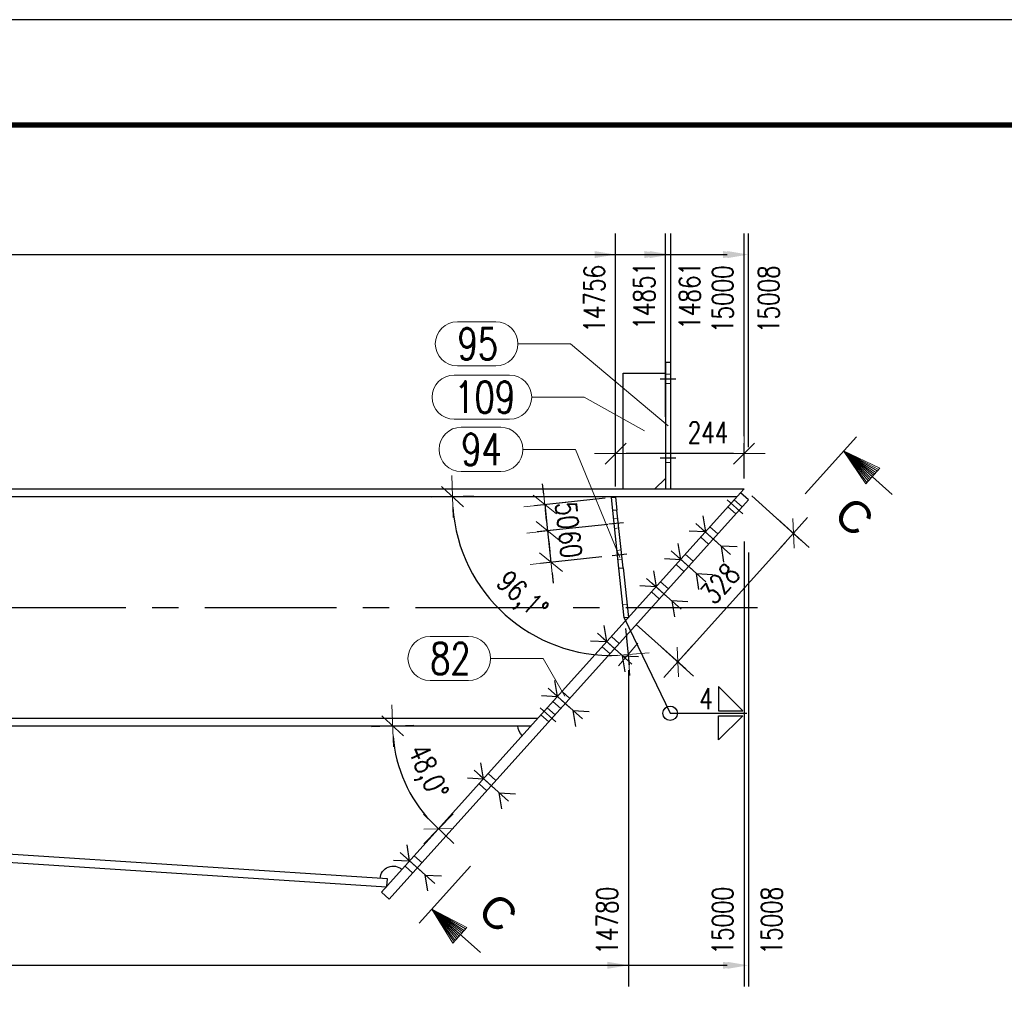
# Model space of a CAD drawing. Header units: millimetres. Extents: x 3528 to 4122, y 12541 to 12988.
# Tile 46 of 47: x 3882 to 3976, y 12868 to 12961. Entities that reach past the tile are written whole.
import ezdxf

# ---------------------------------------------------------------- set-up
doc = ezdxf.new("R2010")
doc.units = ezdxf.units.MM
doc.header["$LTSCALE"] = 10
doc.linetypes.add('HIDDEN', pattern=[0.375, 0.25, -0.125])
doc.linetypes.add('MITTE', pattern=[2, 1.25, -0.25, 0.25, -0.25])
doc.layers.get('Defpoints').update_dxf_attribs({"color": 1})
doc.layers.add('_FORMATKA', color=8, linetype='Continuous', plot=False)
for name, color, linetype, lineweight in [('_RAMKA', 7, 'Continuous', 35), ('PS_DIM', 4, 'Continuous', 13), ('PS_Hidden', 2, 'HIDDEN', 9), ('PS_Pos', 1, 'Continuous', 15), ('PS_SOLID', 7, 'Continuous', 30), ('PS_TEXT', 3, 'Continuous', 18)]:
    doc.layers.add(name, color=color, linetype=linetype, lineweight=lineweight)
for name, color, linetype in [('PS_BOLT', 4, 'Continuous'), ('PS_MID', 5, 'MITTE'), ('PS_SHAPE', 3, 'Continuous'), ('PS_WELD', 1, 'Continuous')]:
    doc.layers.add(name, color=color, linetype=linetype)
doc.styles.add('ARIAL', font='arial.ttf')
doc.styles.add('ROMANS', font='romans.shx', dxfattribs={"width": 0.8})
doc.styles.add('simplex', font='simplex.shx', dxfattribs={"width": 0.75})
doc.dimstyles.new('1_20_GŁ_DS1-LS20', dxfattribs={"dimtxt": 2, "dimasz": 2, "dimexe": 2, "dimexo": 5, "dimgap": 1, "dimtad": 1, "dimjust": 4, "dimdec": 0, "dimlfac": 20, "dimtxsty": 'simplex', "dimblk1": 'NONE', "dimsah": 1, "dimcen": 2, "dimclrd": 256, "dimclre": 256, "dimclrt": 4, "dimadec": 1, "dimazin": 0, "dimtfac": 1, "dimtdec": 0, "dimtmove": 2, "dimatfit": 3, "dimfxl": 1, "dimarcsym": 0})
doc.dimstyles.new('1_20_SC', dxfattribs={"dimtxt": 2, "dimasz": 1, "dimexe": 1, "dimexo": 1, "dimgap": 1, "dimtad": 1, "dimdec": 0, "dimlfac": 20, "dimtxsty": 'simplex', "dimblk": 'dimznak', "dimcen": 2, "dimclrd": 256, "dimclre": 256, "dimclrt": 4, "dimadec": 1, "dimazin": 0, "dimtfac": 1, "dimtdec": 0, "dimtix": 1, "dimtmove": 2, "dimatfit": 3, "dimldrblk": 'dim-grot', "dimfxl": 1, "dimarcsym": 0})

# ---------------------------------------------------------------- blocks, each defined once
blk = doc.blocks.new('*D24')
at = {"layer": 'Defpoints', "color": 0, "transparency": 16777216}
for p in [(3938.848, 12938.917), (3938.848, 12915.894), (3585.581, 12894.172)]:
    blk.add_point(p, dxfattribs=at)
at = {"layer": 'PS_DIM', "lineweight": -2, "transparency": 16777216}
for p, q in [((3585.581, 12899.172), (3585.581, 12940.917)), ((3938.848, 12920.894), (3938.848, 12940.917)), ((3585.581, 12938.917), (3936.848, 12938.917))]:
    blk.add_line(p, q, dxfattribs=at)
at = {"layer": 'PS_DIM', "transparency": 16777216}
blk.add_solid([(3936.848, 12939.251), (3936.848, 12938.584), (3938.848, 12938.917)], dxfattribs=at)
at = {"layer": 'PS_DIM', "color": 4, "transparency": 16777216, "insert": (3936.828, 12934.719), "char_height": 2, "attachment_point": 5, "rotation": 90, "style": 'simplex'}
blk.add_mtext('14756', dxfattribs=at)
blk = doc.blocks.new('_None')
blk = doc.blocks.new('*D25')
at = {"layer": 'Defpoints', "color": 0, "transparency": 16777216}
for p in [(3943.581, 12938.917), (3943.581, 12918.508), (3585.581, 12894.172)]:
    blk.add_point(p, dxfattribs=at)
at = {"layer": 'PS_DIM', "lineweight": -2, "transparency": 16777216}
for p, q in [((3585.581, 12899.172), (3585.581, 12940.917)), ((3943.581, 12923.508), (3943.581, 12940.917)), ((3585.581, 12938.917), (3941.581, 12938.917))]:
    blk.add_line(p, q, dxfattribs=at)
at = {"layer": 'PS_DIM', "transparency": 16777216}
blk.add_solid([(3941.581, 12939.251), (3941.581, 12938.584), (3943.581, 12938.917)], dxfattribs=at)
at = {"layer": 'PS_DIM', "color": 4, "transparency": 16777216, "insert": (3941.561, 12935.004), "char_height": 2, "attachment_point": 5, "rotation": 90, "style": 'simplex'}
blk.add_mtext('14851', dxfattribs=at)
blk = doc.blocks.new('*D26')
at = {"layer": 'Defpoints', "color": 0, "transparency": 16777216}
for p in [(3944.081, 12938.917), (3944.081, 12918.447), (3585.581, 12894.172)]:
    blk.add_point(p, dxfattribs=at)
at = {"layer": 'PS_DIM', "lineweight": -2, "transparency": 16777216}
for p, q in [((3585.581, 12899.172), (3585.581, 12940.917)), ((3944.081, 12923.447), (3944.081, 12940.917)), ((3585.581, 12938.917), (3942.081, 12938.917))]:
    blk.add_line(p, q, dxfattribs=at)
at = {"layer": 'PS_DIM', "transparency": 16777216}
blk.add_solid([(3942.081, 12939.251), (3942.081, 12938.584), (3944.081, 12938.917)], dxfattribs=at)
at = {"layer": 'PS_DIM', "color": 4, "transparency": 16777216, "insert": (3945.89, 12935.004), "char_height": 2, "attachment_point": 5, "rotation": 90, "style": 'simplex'}
blk.add_mtext('14861', dxfattribs=at)
blk = doc.blocks.new('*D27')
at = {"layer": 'Defpoints', "color": 0, "transparency": 16777216}
for p in [(3951.047, 12938.917), (3951.047, 12916.672), (3585.581, 12894.172)]:
    blk.add_point(p, dxfattribs=at)
at = {"layer": 'PS_DIM', "lineweight": -2, "transparency": 16777216}
for p, q in [((3585.581, 12899.172), (3585.581, 12940.917)), ((3951.047, 12921.672), (3951.047, 12940.917)), ((3585.581, 12938.917), (3949.047, 12938.917))]:
    blk.add_line(p, q, dxfattribs=at)
at = {"layer": 'PS_DIM', "transparency": 16777216}
blk.add_solid([(3949.047, 12939.251), (3949.047, 12938.584), (3951.047, 12938.917)], dxfattribs=at)
at = {"layer": 'PS_DIM', "color": 4, "transparency": 16777216, "insert": (3949.027, 12934.683), "char_height": 2, "attachment_point": 5, "rotation": 90, "style": 'simplex'}
blk.add_mtext('15000', dxfattribs=at)
blk = doc.blocks.new('*D28')
at = {"layer": 'Defpoints', "color": 0, "transparency": 16777216}
for p in [(3951.456, 12938.917), (3951.456, 12915.632), (3585.581, 12894.172)]:
    blk.add_point(p, dxfattribs=at)
at = {"layer": 'PS_DIM', "lineweight": -2, "transparency": 16777216}
for p, q in [((3585.581, 12899.172), (3585.581, 12940.917)), ((3951.456, 12920.632), (3951.456, 12940.917)), ((3585.581, 12938.917), (3949.456, 12938.917))]:
    blk.add_line(p, q, dxfattribs=at)
at = {"layer": 'PS_DIM', "transparency": 16777216}
blk.add_solid([(3949.456, 12939.251), (3949.456, 12938.584), (3951.456, 12938.917)], dxfattribs=at)
at = {"layer": 'PS_DIM', "color": 4, "transparency": 16777216, "insert": (3953.379, 12934.683), "char_height": 2, "attachment_point": 5, "rotation": 90, "style": 'simplex'}
blk.add_mtext('15008', dxfattribs=at)
blk = doc.blocks.new('*D33')
at = {"layer": 'Defpoints', "color": 0, "transparency": 16777216}
for p in [(3940.068, 12904.459), (3585.581, 12894.172), (3940.068, 12871.437)]:
    blk.add_point(p, dxfattribs=at)
at = {"layer": 'PS_DIM', "lineweight": -2, "transparency": 16777216}
for p, q in [((3940.068, 12899.459), (3940.068, 12869.437)), ((3585.581, 12889.172), (3585.581, 12869.437)), ((3585.581, 12871.437), (3938.068, 12871.437))]:
    blk.add_line(p, q, dxfattribs=at)
at = {"layer": 'PS_DIM', "transparency": 16777216}
blk.add_solid([(3938.068, 12871.771), (3938.068, 12871.104), (3940.068, 12871.437)], dxfattribs=at)
at = {"layer": 'PS_DIM', "color": 4, "transparency": 16777216, "insert": (3938.048, 12875.672), "char_height": 2, "attachment_point": 5, "rotation": 90, "style": 'simplex'}
blk.add_mtext('14780', dxfattribs=at)
blk = doc.blocks.new('*D34')
at = {"layer": 'Defpoints', "color": 0, "transparency": 16777216}
for p in [(3951.047, 12916.672), (3585.581, 12894.172), (3951.047, 12871.437)]:
    blk.add_point(p, dxfattribs=at)
at = {"layer": 'PS_DIM', "lineweight": -2, "transparency": 16777216}
for p, q in [((3951.047, 12911.672), (3951.047, 12869.437)), ((3585.581, 12889.172), (3585.581, 12869.437)), ((3585.581, 12871.437), (3949.047, 12871.437))]:
    blk.add_line(p, q, dxfattribs=at)
at = {"layer": 'PS_DIM', "transparency": 16777216}
blk.add_solid([(3949.047, 12871.771), (3949.047, 12871.104), (3951.047, 12871.437)], dxfattribs=at)
at = {"layer": 'PS_DIM', "color": 4, "transparency": 16777216, "insert": (3949.027, 12875.672), "char_height": 2, "attachment_point": 5, "rotation": 90, "style": 'simplex'}
blk.add_mtext('15000', dxfattribs=at)
blk = doc.blocks.new('*D35')
at = {"layer": 'Defpoints', "color": 0, "transparency": 16777216}
for p in [(3951.456, 12915.632), (3585.581, 12894.172), (3951.456, 12871.437)]:
    blk.add_point(p, dxfattribs=at)
at = {"layer": 'PS_DIM', "lineweight": -2, "transparency": 16777216}
for p, q in [((3951.456, 12910.632), (3951.456, 12869.437)), ((3585.581, 12889.172), (3585.581, 12869.437)), ((3585.581, 12871.437), (3949.456, 12871.437))]:
    blk.add_line(p, q, dxfattribs=at)
at = {"layer": 'PS_DIM', "transparency": 16777216}
blk.add_solid([(3949.456, 12871.771), (3949.456, 12871.104), (3951.456, 12871.437)], dxfattribs=at)
at = {"layer": 'PS_DIM', "color": 4, "transparency": 16777216, "insert": (3953.671, 12875.672), "char_height": 2, "attachment_point": 5, "rotation": 90, "style": 'simplex'}
blk.add_mtext('15008', dxfattribs=at)
blk = doc.blocks.new('dimznak')
at = {"color": 0}
for points in [[(0, 2), (0, -2)], [(-2, 0), (2, 0)]]:
    blk.add_lwpolyline(points, dxfattribs=at)
at = {"color": 2}
blk.add_lwpolyline([(1, 1), (-1, -1)], dxfattribs=at)
blk = doc.blocks.new('*D38')
at = {"layer": 'Defpoints', "color": 0, "transparency": 16777216}
for p in [(3699.831, 12894.172), (3930.821, 12894.172), (3714.106, 12892.796), (3770.387, 12890.828), (3917.18, 12879.645)]:
    blk.add_point(p, dxfattribs=at)
at = {"layer": 'PS_DIM', "lineweight": -2, "transparency": 16777216}
blk.add_arc((3692.861, 12894.172), 77.598, 357.03304, 359.26163, dxfattribs=at)
for p, rotation in [((3770.459, 12894.172), 89.63081303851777), ((3770.297, 12889.157), 266.663851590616)]:
    blk.add_blockref('dimznak', p, dxfattribs=dict(at, rotation=rotation))
at = {"layer": 'PS_DIM', "color": 4, "transparency": 16777216, "insert": (3768.229, 12891.734), "char_height": 2, "attachment_point": 5, "rotation": 88.14733, "style": 'simplex'}
blk.add_mtext('3,7°', dxfattribs=at)
blk = doc.blocks.new('dim-grot')
blk.add_hatch(color=256).paths.add_polyline_path([(0, 0), (-2, 0.5), (-2, -0.5)])
blk.add_lwpolyline([(0, 0), (-2, 0.5), (-2, -0.5), (0, 0)])
blk = doc.blocks.new('*D40')
at = {"layer": 'Defpoints', "color": 0, "transparency": 16777216}
for p in [(3950.713, 12916.3), (3699.831, 12894.172), (3930.821, 12894.172), (3918.191, 12890.547), (3916.618, 12878.372)]:
    blk.add_point(p, dxfattribs=at)
at = {"layer": 'PS_DIM', "lineweight": -2, "transparency": 16777216}
blk.add_arc((3930.821, 12894.172), 13.14, 184.36153, 223.68447, dxfattribs=at)
for p, rotation in [((3917.681, 12894.172), 92.18076421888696), ((3922.036, 12884.4), 315.8652371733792)]:
    blk.add_blockref('dimznak', p, dxfattribs=dict(at, rotation=rotation))
at = {"layer": 'PS_DIM', "color": 4, "transparency": 16777216, "insert": (3920.82, 12889.714), "char_height": 2, "attachment_point": 5, "rotation": 294.023, "style": 'simplex'}
blk.add_mtext('48,0°', dxfattribs=at)
blk = doc.blocks.new('*D41')
at = {"layer": 'Defpoints', "color": 0, "transparency": 16777216}
for p in [(3938.848, 12915.894), (3932.394, 12912.691), (3939.113, 12913.408)]:
    blk.add_point(p, dxfattribs=at)
at = {"layer": 'PS_DIM', "lineweight": -2, "transparency": 16777216}
for p, q in [((3932.023, 12916.171), (3931.917, 12917.166)), ((3937.853, 12915.788), (3931.135, 12915.071)), ((3932.129, 12915.177), (3932.394, 12912.691)), ((3938.119, 12913.302), (3931.4, 12912.585)), ((3932.5, 12911.697), (3932.607, 12910.702))]:
    blk.add_line(p, q, dxfattribs=at)
for p, rotation in [((3932.129, 12915.177), 276.0920027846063), ((3932.394, 12912.691), 96.09200278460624)]:
    blk.add_blockref('dimznak', p, dxfattribs=dict(at, rotation=rotation))
at = {"layer": 'PS_DIM', "color": 4, "transparency": 16777216, "insert": (3934.25, 12914.146), "char_height": 2, "attachment_point": 5, "rotation": 276.092, "style": 'simplex'}
blk.add_mtext('50', dxfattribs=at)
blk = doc.blocks.new('*D42')
at = {"layer": 'Defpoints', "color": 0, "transparency": 16777216}
for p in [(3939.113, 12913.408), (3938.537, 12910.33), (3932.713, 12909.708)]:
    blk.add_point(p, dxfattribs=at)
at = {"layer": 'PS_DIM', "lineweight": -2, "transparency": 16777216}
for p, q in [((3932.288, 12913.685), (3932.182, 12914.68)), ((3938.119, 12913.302), (3931.4, 12912.585)), ((3932.394, 12912.691), (3932.713, 12909.708)), ((3937.542, 12910.224), (3931.718, 12909.602)), ((3932.819, 12908.714), (3932.925, 12907.719))]:
    blk.add_line(p, q, dxfattribs=at)
for p, rotation in [((3932.394, 12912.691), 276.0920027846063), ((3932.713, 12909.708), 96.09200278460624)]:
    blk.add_blockref('dimznak', p, dxfattribs=dict(at, rotation=rotation))
at = {"layer": 'PS_DIM', "color": 4, "transparency": 16777216, "insert": (3934.542, 12911.412), "char_height": 2, "attachment_point": 5, "rotation": 276.092, "style": 'simplex'}
blk.add_mtext('60', dxfattribs=at)
blk = doc.blocks.new('*D43')
at = {"layer": 'Defpoints', "color": 0, "transparency": 16777216}
for p in [(3699.831, 12915.942), (3950.391, 12915.942), (3939.166, 12909.14), (3925.657, 12907.945), (3939.671, 12904.417)]:
    blk.add_point(p, dxfattribs=at)
at = {"layer": 'PS_DIM', "lineweight": -2, "transparency": 16777216}
blk.add_line((3939.777, 12903.422), (3940.147, 12899.954), dxfattribs=at)
blk.add_arc((3938.44, 12915.942), 15.079, 183.80045, 272.29155, dxfattribs=at)
for p, rotation in [((3923.362, 12915.942), 91.90022571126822), ((3940.041, 12900.948), 4.191777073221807)]:
    blk.add_blockref('dimznak', p, dxfattribs=dict(at, rotation=rotation))
at = {"layer": 'PS_DIM', "color": 4, "transparency": 16777216, "insert": (3929.824, 12906.357), "char_height": 2, "attachment_point": 5, "rotation": 318.046, "style": 'simplex'}
blk.add_mtext('96,1°', dxfattribs=at)
blk = doc.blocks.new('*D132')
at = {"layer": 'Defpoints', "color": 0, "transparency": 16777216}
for p in [(3951.047, 12916.672), (3955.74, 12912.454), (3940.068, 12904.459)]:
    blk.add_point(p, dxfattribs=at)
at = {"layer": 'PS_DIM', "lineweight": -2, "transparency": 16777216}
for p, q in [((3951.791, 12916.003), (3956.483, 12911.785)), ((3945.429, 12900.984), (3955.071, 12911.71)), ((3940.812, 12903.791), (3945.505, 12899.572))]:
    blk.add_line(p, q, dxfattribs=at)
for p, rotation in [((3955.74, 12912.454), 48.04600139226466), ((3944.761, 12900.241), 228.0460013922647)]:
    blk.add_blockref('dimznak', p, dxfattribs=dict(at, rotation=rotation))
at = {"layer": 'PS_DIM', "color": 4, "transparency": 16777216, "insert": (3948.763, 12907.684), "char_height": 2, "attachment_point": 5, "rotation": 48.046, "style": 'simplex'}
blk.add_mtext('328', dxfattribs=at)
blk = doc.blocks.new('*D133')
at = {"layer": 'Defpoints', "color": 0, "transparency": 16777216}
for p in [(3938.848, 12920.024), (3951.047, 12916.672), (3938.848, 12915.894)]:
    blk.add_point(p, dxfattribs=at)
at = {"layer": 'PS_DIM', "lineweight": -2, "transparency": 16777216}
for p, q in [((3938.848, 12916.894), (3938.848, 12921.024)), ((3951.047, 12917.672), (3951.047, 12921.024)), ((3950.047, 12920.024), (3939.848, 12920.024))]:
    blk.add_line(p, q, dxfattribs=at)
at = {"layer": 'PS_DIM', "lineweight": -2, "transparency": 16777216, "rotation": 180}
blk.add_blockref('dimznak', (3938.848, 12920.024), dxfattribs=at)
at = {"layer": 'PS_DIM', "lineweight": -2, "transparency": 16777216}
blk.add_blockref('dimznak', (3951.047, 12920.024), dxfattribs=at)
at = {"layer": 'PS_DIM', "color": 4, "transparency": 16777216, "insert": (3947.62, 12922.024), "char_height": 2, "attachment_point": 5, "style": 'simplex'}
blk.add_mtext('244', dxfattribs=at)
blk = doc.blocks.new('Znacznik')
at = {"layer": 'PS_TEXT'}
for p, q in [((4454.27, 7141.25), (4454.27, 7149.35)), ((4454.27, 7147.33), (4450.22, 7148.54)), ((4450.22, 7148.54), (4450.22, 7146.32)), ((4454.27, 7147.33), (4450.22, 7148.34)), ((4454.27, 7147.33), (4450.22, 7148.14)), ((4454.27, 7147.33), (4450.22, 7147.94)), ((4454.27, 7147.33), (4450.22, 7147.73)), ((4454.27, 7147.33), (4447.39, 7147.33)), ((4454.27, 7147.33), (4450.22, 7147.53)), ((4454.27, 7147.33), (4450.22, 7146.32)), ((4454.27, 7147.33), (4450.22, 7146.52)), ((4454.27, 7147.33), (4450.22, 7146.72)), ((4454.27, 7147.33), (4450.22, 7147.13)), ((4454.27, 7147.33), (4450.22, 7146.92)), ((4454.27, 7147.33), (4450.22, 7147.33))]:
    blk.add_line(p, q, dxfattribs=at)
blk = doc.blocks.new('PRZEK3')
at = {"layer": 'PS_DIM', "color": 7, "xscale": -0.8999999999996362, "yscale": 0.8999999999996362, "zscale": 0.9, "rotation": 90}
blk.add_blockref('Znacznik', (202262.669, 15878.888), dxfattribs=at)
at = {"layer": 'PS_TEXT', "style": 'ROMANS', "width": 0.9, "flags": 4}
blk.add_attdef('PRZEKRÓJ', (195831.81, 11873.655), '', height=2.916, dxfattribs=at)
blk = doc.blocks.new('*X194')
at = {"color": 30, "linetype": 'Continuous'}
for p, q in [((3947.12, 12914.098), (3947.37, 12912.582)), ((3947.37, 12912.582), (3945.836, 12912.67)), ((3949.75, 12910.442), (3946.478, 12913.384)), ((3950.392, 12911.156), (3948.858, 12911.245)), ((3948.858, 12911.245), (3949.108, 12909.728))]:
    blk.add_line(p, q, dxfattribs=at)
blk = doc.blocks.new('*X195')
at = {"color": 30, "linetype": 'Continuous'}
for p, q in [((3947.12, 12914.098), (3947.37, 12912.582)), ((3947.37, 12912.582), (3945.836, 12912.67)), ((3949.75, 12910.442), (3946.478, 12913.384)), ((3950.392, 12911.156), (3948.858, 12911.245)), ((3948.858, 12911.245), (3949.108, 12909.728))]:
    blk.add_line(p, q, dxfattribs=at)
blk = doc.blocks.new('*X196')
at = {"color": 30, "linetype": 'Continuous'}
for p, q in [((3944.138, 12910.781), (3947.41, 12907.84)), ((3945.03, 12909.979), (3944.78, 12911.495)), ((3943.496, 12910.067), (3945.03, 12909.979)), ((3946.768, 12907.126), (3946.518, 12908.642)), ((3946.518, 12908.642), (3948.052, 12908.553))]:
    blk.add_line(p, q, dxfattribs=at)
blk = doc.blocks.new('*X197')
at = {"color": 30, "linetype": 'Continuous'}
for p, q in [((3942.44, 12908.892), (3942.69, 12907.376)), ((3945.07, 12905.237), (3941.798, 12908.178)), ((3942.69, 12907.376), (3941.156, 12907.464)), ((3945.712, 12905.951), (3944.178, 12906.039)), ((3944.178, 12906.039), (3944.428, 12904.523))]:
    blk.add_line(p, q, dxfattribs=at)
blk = doc.blocks.new('*X198')
at = {"color": 30, "linetype": 'Continuous'}
for p, q in [((3938.011, 12902.17), (3937.76, 12903.686)), ((3937.118, 12902.972), (3940.39, 12900.031)), ((3936.476, 12902.259), (3938.011, 12902.17)), ((3939.749, 12899.317), (3939.498, 12900.833)), ((3939.498, 12900.833), (3941.032, 12900.745))]:
    blk.add_line(p, q, dxfattribs=at)
blk = doc.blocks.new('*X199')
at = {"color": 30, "linetype": 'Continuous'}
for p, q in [((3919.292, 12881.347), (3919.041, 12882.863)), ((3918.399, 12882.149), (3921.672, 12879.208)), ((3917.758, 12881.435), (3919.292, 12881.347)), ((3921.03, 12878.494), (3920.779, 12880.01)), ((3920.779, 12880.01), (3922.313, 12879.922))]:
    blk.add_line(p, q, dxfattribs=at)
blk = doc.blocks.new('*X200')
at = {"color": 30, "linetype": 'Continuous'}
for p, q in [((3944.138, 12910.781), (3947.41, 12907.84)), ((3945.03, 12909.979), (3944.78, 12911.495)), ((3943.496, 12910.067), (3945.03, 12909.979)), ((3946.768, 12907.126), (3946.518, 12908.642)), ((3946.518, 12908.642), (3948.052, 12908.553))]:
    blk.add_line(p, q, dxfattribs=at)
blk = doc.blocks.new('*X201')
at = {"color": 30, "linetype": 'Continuous'}
for p, q in [((3942.44, 12908.892), (3942.69, 12907.376)), ((3945.07, 12905.237), (3941.798, 12908.178)), ((3942.69, 12907.376), (3941.156, 12907.464)), ((3945.712, 12905.951), (3944.178, 12906.039)), ((3944.178, 12906.039), (3944.428, 12904.523))]:
    blk.add_line(p, q, dxfattribs=at)
blk = doc.blocks.new('*X202')
at = {"color": 30, "linetype": 'Continuous'}
for p, q in [((3938.011, 12902.17), (3937.76, 12903.686)), ((3937.118, 12902.972), (3940.39, 12900.031)), ((3936.476, 12902.259), (3938.011, 12902.17)), ((3939.749, 12899.317), (3939.498, 12900.833)), ((3939.498, 12900.833), (3941.032, 12900.745))]:
    blk.add_line(p, q, dxfattribs=at)
blk = doc.blocks.new('*X203')
at = {"color": 30, "linetype": 'Continuous'}
for p, q in [((3926.311, 12889.156), (3926.061, 12890.672)), ((3924.777, 12889.244), (3926.311, 12889.156)), ((3925.419, 12889.958), (3928.691, 12887.016)), ((3928.049, 12886.303), (3927.799, 12887.819)), ((3927.799, 12887.819), (3929.333, 12887.73))]:
    blk.add_line(p, q, dxfattribs=at)
blk = doc.blocks.new('*X204')
at = {"layer": 'PS_Hidden', "color": 2, "linetype": 'HIDDEN'}
for p, q in [((3944.081, 12927.572), (3943.581, 12927.572)), ((3944.081, 12926.672), (3943.581, 12926.672)), ((3944.081, 12920.072), (3943.581, 12920.072)), ((3944.081, 12919.172), (3943.581, 12919.172)), ((3950.855, 12914.962), (3950.111, 12915.631)), ((3950.253, 12914.293), (3949.509, 12914.962)), ((3938.668, 12913.813), (3939.065, 12913.856)), ((3938.763, 12912.918), (3939.161, 12912.961)), ((3948.548, 12912.397), (3947.805, 12913.065)), ((3947.679, 12911.43), (3946.936, 12912.098)), ((3938.986, 12910.83), (3939.384, 12910.873)), ((3939.082, 12909.935), (3939.479, 12909.978)), ((3946.209, 12909.794), (3945.465, 12910.462)), ((3945.339, 12908.827), (3944.596, 12909.495)), ((3943.869, 12907.191), (3943.125, 12907.859)), ((3943, 12906.224), (3942.256, 12906.893)), ((3939.936, 12905.702), (3939.538, 12905.66)), ((3939.189, 12901.985), (3938.445, 12902.654)), ((3938.32, 12901.018), (3937.576, 12901.687)), ((3934.509, 12896.779), (3933.765, 12897.448)), ((3933.105, 12895.218), (3932.362, 12895.886)), ((3933.64, 12895.812), (3932.896, 12896.481)), ((3932.504, 12894.548), (3931.76, 12895.217)), ((3927.49, 12888.971), (3926.746, 12889.639)), ((3926.62, 12888.004), (3925.877, 12888.672)), ((3920.47, 12881.162), (3919.726, 12881.83)), ((3919.601, 12880.195), (3918.857, 12880.864)), ((3917.091, 12878.899), (3917.132, 12878.897)), ((3917.132, 12878.897), (3917.135, 12878.948))]:
    blk.add_line(p, q, dxfattribs=at)
at = {"layer": 'PS_MID', "color": 5, "linetype": 'MITTE'}
for p, q in [((3943.081, 12927.122), (3944.581, 12927.122)), ((3943.081, 12927.122), (3944.581, 12927.122)), ((3943.081, 12927.122), (3944.581, 12927.122)), ((3943.081, 12927.122), (3944.581, 12927.122)), ((3943.081, 12919.622), (3944.581, 12919.622)), ((3943.081, 12919.622), (3944.581, 12919.622)), ((3943.081, 12919.622), (3944.581, 12919.622)), ((3943.081, 12919.622), (3944.581, 12919.622)), ((3949.438, 12915.63), (3950.926, 12914.293)), ((3949.438, 12915.63), (3950.926, 12914.293)), ((3939.61, 12913.461), (3938.218, 12913.313)), ((3946.998, 12912.916), (3948.486, 12911.579)), ((3946.998, 12912.916), (3948.486, 12911.579)), ((3939.929, 12910.478), (3938.537, 12910.33)), ((3944.658, 12910.313), (3946.146, 12908.976)), ((3944.658, 12910.313), (3946.146, 12908.976)), ((3942.319, 12907.71), (3943.806, 12906.373)), ((3942.319, 12907.71), (3943.806, 12906.373)), ((3699.831, 12905.422), (3953.547, 12905.422)), ((3937.639, 12902.504), (3939.126, 12901.167)), ((3937.639, 12902.504), (3939.126, 12901.167)), ((3932.959, 12897.299), (3934.446, 12895.962)), ((3932.959, 12897.299), (3934.446, 12895.962)), ((3931.689, 12895.886), (3933.176, 12894.549)), ((3931.689, 12895.886), (3933.176, 12894.549)), ((3925.939, 12889.49), (3927.427, 12888.153)), ((3925.939, 12889.49), (3927.427, 12888.153)), ((3918.92, 12881.681), (3920.407, 12880.344)), ((3918.92, 12881.681), (3920.407, 12880.344))]:
    blk.add_line(p, q, dxfattribs=at)
at = {"layer": 'PS_SOLID', "color": 7, "linetype": 'Continuous'}
for p, q in [((3943.581, 12928.672), (3943.581, 12916.672)), ((3944.081, 12928.672), (3943.581, 12928.672)), ((3944.081, 12916.672), (3944.081, 12928.672)), ((3939.581, 12916.672), (3939.581, 12927.672)), ((3939.581, 12927.672), (3943.581, 12927.672)), ((3942.581, 12916.672), (3943.581, 12917.672)), ((3699.831, 12916.672), (3951.047, 12916.672)), ((3951.047, 12916.672), (3950.713, 12916.3)), ((3699.831, 12915.942), (3950.391, 12915.942)), ((3950.713, 12916.3), (3916.618, 12878.372)), ((3917.361, 12877.704), (3951.456, 12915.632)), ((3938.45, 12915.852), (3938.848, 12915.894)), ((3938.583, 12914.609), (3938.45, 12915.852)), ((3938.848, 12915.894), (3938.98, 12914.651)), ((3951.456, 12915.632), (3950.713, 12916.3)), ((3938.98, 12914.651), (3938.583, 12914.609)), ((3939.166, 12909.14), (3938.583, 12914.609)), ((3939.564, 12909.182), (3938.98, 12914.651)), ((3939.166, 12909.14), (3939.564, 12909.182)), ((3939.671, 12904.417), (3939.166, 12909.14)), ((3939.564, 12909.182), (3940.068, 12904.459)), ((3940.068, 12904.459), (3939.671, 12904.417)), ((3699.831, 12894.902), (3931.477, 12894.902)), ((3699.831, 12894.172), (3930.821, 12894.172)), ((3714.057, 12892.048), (3917.091, 12878.899)), ((3917.18, 12879.645), (3714.106, 12892.796)), ((3917.135, 12878.948), (3917.18, 12879.645)), ((3917.361, 12877.704), (3916.618, 12878.372))]:
    blk.add_line(p, q, dxfattribs=at)
at = {"layer": 'PS_SOLID', "extrusion": (0, 0, -1)}
for centre, start, end in [((-3930.821, 12894.172), 311.954, 0), ((-3917.73, 12879.609), 3.70534, 131.954)]:
    blk.add_arc(centre, 1.25, start, end, dxfattribs=at)
blk = doc.blocks.new('*X205')
at = {"color": 30, "linetype": 'Continuous'}
for p, q in [((3932.439, 12897.767), (3935.711, 12894.825)), ((3933.331, 12896.964), (3933.08, 12898.481)), ((3931.797, 12897.053), (3933.331, 12896.964)), ((3935.069, 12894.111), (3934.818, 12895.627)), ((3934.818, 12895.627), (3936.353, 12895.539))]:
    blk.add_line(p, q, dxfattribs=at)
blk = doc.blocks.new('*X206')
at = {"color": 30, "linetype": 'Continuous'}
for p, q in [((3932.439, 12897.767), (3935.711, 12894.825)), ((3933.331, 12896.964), (3933.08, 12898.481)), ((3931.797, 12897.053), (3933.331, 12896.964)), ((3935.069, 12894.111), (3934.818, 12895.627)), ((3934.818, 12895.627), (3936.353, 12895.539))]:
    blk.add_line(p, q, dxfattribs=at)
blk = doc.blocks.new('*X207')
at = {"color": 30, "linetype": 'Continuous'}
for p, q in [((3926.311, 12889.156), (3926.061, 12890.672)), ((3924.777, 12889.244), (3926.311, 12889.156)), ((3925.419, 12889.958), (3928.691, 12887.016)), ((3928.049, 12886.303), (3927.799, 12887.819)), ((3927.799, 12887.819), (3929.333, 12887.73))]:
    blk.add_line(p, q, dxfattribs=at)
blk = doc.blocks.new('*X208')
at = {"color": 30, "linetype": 'Continuous'}
for p, q in [((3919.292, 12881.347), (3919.041, 12882.863)), ((3918.399, 12882.149), (3921.672, 12879.208)), ((3917.758, 12881.435), (3919.292, 12881.347)), ((3921.03, 12878.494), (3920.779, 12880.01)), ((3920.779, 12880.01), (3922.313, 12879.922))]:
    blk.add_line(p, q, dxfattribs=at)
blk = doc.blocks.new('*X210')
at = {"color": 1}
for p, q in [((3924.185, 12922.523), (3927.935, 12922.523)), ((3930.035, 12920.423), (3935.035, 12920.423)), ((3939.259, 12910.155), (3935.035, 12920.423)), ((3924.185, 12918.323), (3927.935, 12918.323))]:
    blk.add_line(p, q, dxfattribs=at)
for centre, start, end in [((3924.185, 12920.423), 90, 270), ((3927.935, 12920.423), 270, 90)]:
    blk.add_arc(centre, 2.1, start, end, dxfattribs=at)
at = {"color": 2, "style": 'simplex', "width": 0.75}
blk.add_text('94', height=3, dxfattribs=at).set_placement((3924.185, 12918.923))
blk = doc.blocks.new('*X211')
at = {"color": 1}
for p, q in [((3923.529, 12927.478), (3928.779, 12927.478)), ((3930.879, 12925.378), (3935.879, 12925.378)), ((3941.581, 12922.172), (3935.879, 12925.378)), ((3923.529, 12923.278), (3928.779, 12923.278))]:
    blk.add_line(p, q, dxfattribs=at)
for centre, start, end in [((3923.529, 12925.378), 90, 270), ((3928.779, 12925.378), 270, 90)]:
    blk.add_arc(centre, 2.1, start, end, dxfattribs=at)
at = {"color": 2, "style": 'simplex', "width": 0.75}
blk.add_text('109', height=3, dxfattribs=at).set_placement((3923.529, 12923.878))
blk = doc.blocks.new('*X212')
at = {"color": 1}
for p, q in [((3923.829, 12932.546), (3927.472, 12932.546)), ((3929.572, 12930.446), (3934.572, 12930.446)), ((3943.831, 12922.672), (3934.572, 12930.446)), ((3923.829, 12928.346), (3927.472, 12928.346))]:
    blk.add_line(p, q, dxfattribs=at)
for centre, start, end in [((3923.829, 12930.446), 90, 270), ((3927.472, 12930.446), 270, 90)]:
    blk.add_arc(centre, 2.1, start, end, dxfattribs=at)
at = {"color": 2, "style": 'simplex', "width": 0.75}
blk.add_text('95', height=3, dxfattribs=at).set_placement((3923.829, 12928.946))
blk = doc.blocks.new('*X213')
at = {"color": 1}
for p, q in [((3921.232, 12902.669), (3924.875, 12902.669)), ((3926.975, 12900.569), (3931.975, 12900.569)), ((3934.037, 12897.002), (3931.975, 12900.569)), ((3921.232, 12898.469), (3924.875, 12898.469))]:
    blk.add_line(p, q, dxfattribs=at)
for centre, start, end in [((3921.232, 12900.569), 90, 270), ((3924.875, 12900.569), 270, 90)]:
    blk.add_arc(centre, 2.1, start, end, dxfattribs=at)
at = {"color": 2, "style": 'simplex', "width": 0.75}
blk.add_text('82', height=3, dxfattribs=at).set_placement((3921.232, 12899.069))
blk = doc.blocks.new('*X492')
at = {"color": 9}
for p, q in [((3939.671, 12904.417), (3944.029, 12895.367)), ((3944.029, 12895.367), (3951.311, 12895.367))]:
    blk.add_line(p, q, dxfattribs=at)
at = {"color": 2}
for p, q in [((3950.928, 12895.597), (3948.628, 12897.897)), ((3948.628, 12897.897), (3948.628, 12895.597)), ((3948.628, 12895.597), (3950.928, 12895.597)), ((3948.628, 12895.137), (3950.928, 12895.137)), ((3950.928, 12895.137), (3948.628, 12892.837)), ((3948.628, 12892.837), (3948.628, 12895.137))]:
    blk.add_line(p, q, dxfattribs=at)
at = {"color": 9}
blk.add_circle((3944.029, 12895.367), 0.69, dxfattribs=at)
at = {"color": 3, "style": 'simplex', "width": 0.75}
blk.add_text('4', height=2, dxfattribs=at).set_placement((3946.789, 12895.767))

msp = doc.modelspace()

# ---------------------------------------------------------------- linework, layer by layer
at = {"layer": '_FORMATKA', "lineweight": -3}
msp.add_lwpolyline([(3527.638, 12541.219), (4121.638, 12541.219), (4121.638, 12961.219), (3527.638, 12961.219)], close=True, dxfattribs=at)
at = {"layer": '_RAMKA', "lineweight": -3, "const_width": 0.5}
msp.add_lwpolyline([(3557.638, 12551.219), (4111.638, 12551.219), (4111.638, 12951.219), (3557.638, 12951.219)], close=True, dxfattribs=at)

# ---------------------------------------------------------------- block references
at = {"layer": 'PS_BOLT', "color": 30}
for name in ['*X194', '*X195', '*X196', '*X200', '*X197', '*X201', '*X198', '*X202', '*X205', '*X206', '*X203', '*X207', '*X199', '*X208']:
    msp.add_blockref(name, (0, 0), dxfattribs=at)
at = {"layer": 'PS_Pos'}
for name in ['*X212', '*X211', '*X210', '*X213']:
    msp.add_blockref(name, (0, 0), dxfattribs=at)
at = {"layer": 'PS_SHAPE'}
msp.add_blockref('*X204', (0, 0), dxfattribs=at)
at = {"layer": 'PS_TEXT'}
ref = msp.add_blockref('PRZEK3', (126051.967, 166491.059), dxfattribs=dict(at, rotation=228.0460013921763))
ref.add_attrib('PRZEKRÓJ', 'C', (3959.367, 12913.954), dxfattribs={"height": 3, "rotation": 318.046, "style": 'ARIAL'})
ref = msp.add_blockref('PRZEK3', (-135825.147, -124822.955), dxfattribs=dict(at, xscale=-1, rotation=228.0460013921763))
ref.add_attrib('PRZEKRÓJ', 'C', (3925.555, 12876.342), dxfattribs={"height": 3, "rotation": 318.046, "style": 'ARIAL'})
at = {"layer": 'PS_WELD'}
msp.add_blockref('*X492', (0, 0), dxfattribs=at)

# ---------------------------------------------------------------- dimensions: what is measured, and where the dimension line sits
at = {"layer": 'PS_DIM'}
for base, p2, text, picture, middle in [((3938.848, 12938.917), (3938.848, 12915.894), '14756', '*D24', (3936.828, 12934.719)), ((3943.581, 12938.917), (3943.581, 12918.508), '14851', '*D25', (3941.561, 12935.004)), ((3944.081, 12938.917), (3944.081, 12918.447), '14861', '*D26', (3945.89, 12935.004)), ((3951.047, 12938.917), (3951.047, 12916.672), '15000', '*D27', (3949.027, 12934.683)), ((3951.456, 12938.917), (3951.456, 12915.632), '15008', '*D28', (3953.379, 12934.683)), ((3951.047, 12871.437), (3951.047, 12916.672), '15000', '*D34', (3949.027, 12875.672)), ((3951.456, 12871.437), (3951.456, 12915.632), '15008', '*D35', (3953.671, 12875.672)), ((3940.068, 12871.437), (3940.068, 12904.459), '14780', '*D33', (3938.048, 12875.672))]:
    dim = msp.add_linear_dim(base=base, p1=(3585.581, 12894.172), p2=p2, text=text, dimstyle='1_20_GŁ_DS1-LS20', dxfattribs=at)
    dim.commit()
    dim.dimension.update_dxf_attribs({"geometry": picture, "text_midpoint": middle, "dimtype": 128, "text_rotation": 90})
dim = msp.add_linear_dim(base=(3938.848, 12920.024), p1=(3951.047, 12916.672), p2=(3938.848, 12915.894), dimstyle='1_20_SC', dxfattribs=at)
dim.commit()
dim.dimension.update_dxf_attribs({"geometry": '*D133', "text_midpoint": (3947.62, 12922.024), "dimtype": 128})
for base, line1, line2, picture, middle in [((3925.657, 12907.945), ((3699.831, 12915.942), (3950.391, 12915.942)), ((3939.671, 12904.417), (3939.166, 12909.14)), '*D43', (3929.824, 12906.357)), ((3918.191, 12890.547), ((3950.713, 12916.3), (3916.618, 12878.372)), ((3699.831, 12894.172), (3930.821, 12894.172)), '*D40', (3920.82, 12889.714)), ((3770.387, 12890.828), ((3699.831, 12894.172), (3930.821, 12894.172)), ((3917.18, 12879.645), (3714.106, 12892.796)), '*D38', (3768.229, 12891.734))]:
    dim = msp.add_angular_dim_2l(base=base, line1=line1, line2=line2, dimstyle='1_20_SC', dxfattribs=at)
    dim.commit()
    dim.dimension.update_dxf_attribs({"geometry": picture, "text_midpoint": middle})
for p1, p2, distance, picture, middle in [((3938.848, 12915.894), (3939.113, 12913.408), -6.757, '*D41', (3934.25, 12914.146)), ((3940.068, 12904.459), (3951.047, 12916.672), -6.31, '*D132', (3948.763, 12907.684))]:
    dim = msp.add_aligned_dim(p1=p1, p2=p2, distance=distance, dimstyle='1_20_SC', dxfattribs=at)
    dim.commit()
    dim.dimension.update_dxf_attribs({"geometry": picture, "text_midpoint": middle})
dim = msp.add_linear_dim(base=(3932.713, 12909.708), p1=(3939.113, 12913.408), p2=(3938.537, 12910.33), angle=96.092, dimstyle='1_20_SC', dxfattribs=at)
dim.commit()
dim.dimension.update_dxf_attribs({"geometry": '*D42', "text_midpoint": (3934.542, 12911.412)})

doc.saveas('drawing.dxf')
